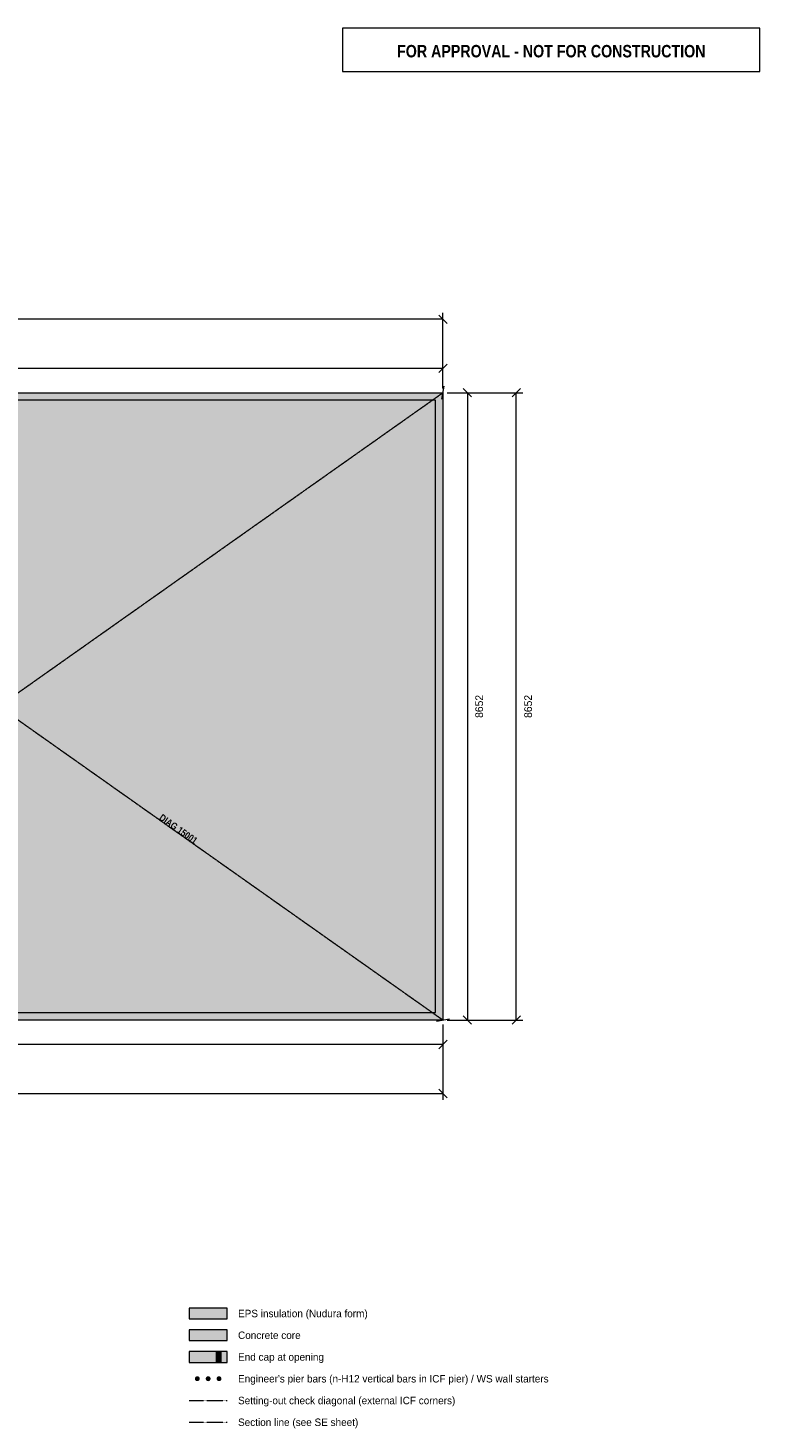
# Model space of a CAD drawing. Header units: millimetres. Extents: x -4149 to 16626, y -5841 to 13683.
# Tile 2 of 2: x 6529 to 16626, y -5627 to 13683. Entities that reach past the tile are written whole.
import ezdxf
from ezdxf.enums import TextEntityAlignment as Align

# ---------------------------------------------------------------- set-up
doc = ezdxf.new("R2010")
doc.units = ezdxf.units.MM
doc.linetypes.add('DASHED', pattern=[1.524, 1.27, -0.254])
for name, color, linetype in [('FILL-C_9E1A1A', 7, 'Continuous'), ('FILL-C_B2B2B5', 7, 'Continuous'), ('FILL-EPS', 7, 'Continuous'), ('FILL-TEAL_DK', 7, 'Continuous'), ('FILL-WHITE', 7, 'Continuous'), ('LINE-C_85297A', 7, 'Continuous'), ('LINE-C_85297A-DASH', 7, 'DASHED'), ('LINE-INK', 7, 'Continuous'), ('LINE-RED', 7, 'Continuous'), ('LINE-RED-DASH', 7, 'DASHED'), ('LINE-STEEL_GREY', 7, 'Continuous'), ('LINE-TEAL_DK', 7, 'Continuous'), ('TEXT-C_85297A', 7, 'Continuous'), ('TEXT-INK', 7, 'Continuous'), ('TEXT-RED', 7, 'Continuous')]:
    doc.layers.add(name, color=color, linetype=linetype)
doc.styles.add('OpenSansCondensed-Bold', font='OpenSansCondensed-Bold.ttf')

msp = doc.modelspace()

# ---------------------------------------------------------------- hatches: boundary and pattern name
at = {"layer": 'FILL-C_9E1A1A', "true_color": 0x9e1a1a}
h = msp.add_hatch(color=24, dxfattribs=at)
h.dxf.hatch_style = 1
h.paths.add_polyline_path([(8898, -4947), (8896, -4938), (8893, -4930), (8888, -4923), (8881, -4918), (8873, -4914), (8864, -4913), (8855, -4914), (8847, -4918), (8840, -4923), (8835, -4930), (8831, -4938), (8830, -4947), (8831, -4956), (8835, -4964), (8840, -4971), (8847, -4976), (8855, -4979), (8864, -4981), (8873, -4979), (8881, -4976), (8888, -4971), (8893, -4964), (8896, -4956)])
h = msp.add_hatch(color=24, dxfattribs=at)
h.dxf.hatch_style = 1
h.paths.add_polyline_path([(9048, -4947), (9046, -4938), (9043, -4930), (9038, -4923), (9031, -4918), (9023, -4914), (9014, -4913), (9005, -4914), (8997, -4918), (8990, -4923), (8985, -4930), (8981, -4938), (8980, -4947), (8981, -4956), (8985, -4964), (8990, -4971), (8997, -4976), (9005, -4979), (9014, -4981), (9023, -4979), (9031, -4976), (9038, -4971), (9043, -4964), (9046, -4956)])
h = msp.add_hatch(color=24, dxfattribs=at)
h.dxf.hatch_style = 1
h.paths.add_polyline_path([(9198, -4947), (9196, -4938), (9193, -4930), (9188, -4923), (9181, -4918), (9173, -4914), (9164, -4913), (9155, -4914), (9147, -4918), (9140, -4923), (9135, -4930), (9131, -4938), (9130, -4947), (9131, -4956), (9135, -4964), (9140, -4971), (9147, -4976), (9155, -4979), (9164, -4981), (9173, -4979), (9181, -4976), (9188, -4971), (9193, -4964), (9196, -4956)])
at = {"layer": 'FILL-C_B2B2B5', "true_color": 0xb2b2b5}
h = msp.add_hatch(color=253, dxfattribs=at)
h.dxf.hatch_style = 1
h.paths.add_polyline_path([(8751, -4422), (9276, -4422), (9276, -4272), (8751, -4272)])
at = {"layer": 'FILL-EPS', "true_color": 0xccffff}
h = msp.add_hatch(color=7, dxfattribs=at)
h.dxf.hatch_style = 1
h.paths.add_polyline_path([(0, 8652), (12252, 8652), (12252, 0), (0, 0)])
h.paths.add_polyline_path([(12151, 102), (12151, 8551), (102, 8551), (102, 102)], flags=0)
h = msp.add_hatch(color=7, dxfattribs=at)
h.dxf.hatch_style = 1
h.paths.add_polyline_path([(8751, -4122), (9276, -4122), (9276, -3972), (8751, -3972)])
h = msp.add_hatch(color=7, dxfattribs=at)
h.dxf.hatch_style = 1
h.paths.add_polyline_path([(8751, -4722), (9276, -4722), (9276, -4572), (8751, -4572)])
at = {"layer": 'FILL-TEAL_DK', "true_color": 0x006b5c}
h = msp.add_hatch(color=126, dxfattribs=at)
h.dxf.hatch_style = 1
h.paths.add_polyline_path([(9126, -4722), (9194, -4722), (9194, -4572), (9126, -4572)])
at = {"layer": 'FILL-WHITE', "true_color": 0xffffff}
h = msp.add_hatch(color=7, dxfattribs=at)
h.dxf.hatch_style = 1
h.paths.add_polyline_path([(8163, 2778), (8886, 2267), (9040, 2485), (8317, 2996)])

# ---------------------------------------------------------------- linework, layer by layer
at = {"layer": 'LINE-C_85297A', "lineweight": 5}
for p, q in [((12239, 8565), (12269, 8743)), ((12164, -15), (12341, 15))]:
    msp.add_line(p, q, dxfattribs=at)
at = {"layer": 'LINE-C_85297A-DASH', "lineweight": 5}
for p, q in [((-1, 8654), (12253, 0)), ((0, 0), (12254, 8654)), ((8751, -5247), (9276, -5247))]:
    msp.add_line(p, q, dxfattribs=at)
at = {"layer": 'LINE-INK', "lineweight": 5}
for p, q in [((12252, 9665), (0, 9665)), ((12311, 9607), (12194, 9723)), ((12252, 8712), (12252, 9755)), ((12252, 8712), (12252, 9080)), ((0, 8990), (12252, 8990)), ((12194, 8932), (12311, 9048)), ((12532, 8711), (12648, 8594)), ((13207, 8594), (13323, 8711)), ((12312, 8652), (12680, 8652)), ((12312, 8652), (13355, 8652)), ((12590, 8652), (12590, 0)), ((13265, 0), (13265, 8652)), ((12312, 0), (12680, 0)), ((12312, 0), (13355, 0)), ((12532, 58), (12648, -58)), ((13207, -58), (13323, 58)), ((12252, -60), (12252, -428)), ((12252, -60), (12252, -1102)), ((12252, -338), (0, -338)), ((12311, -279), (12194, -396)), ((12194, -954), (12311, -1071)), ((0, -1012), (12252, -1012))]:
    msp.add_line(p, q, dxfattribs=at)
for points in [[(0, 0), (0, 8652), (12252, 8652), (12252, 0)], [(102, 102), (12151, 102), (12151, 8551), (102, 8551)], [(8751, -4122), (9276, -4122), (9276, -3972), (8751, -3972)], [(8751, -4722), (9276, -4722), (9276, -4572), (8751, -4572)]]:
    msp.add_lwpolyline(points, close=True, dxfattribs=at)
at = {"layer": 'LINE-RED', "lineweight": 5}
msp.add_lwpolyline([(10867, 13083), (16626, 13083), (16626, 13683), (10867, 13683)], close=True, dxfattribs=at)
at = {"layer": 'LINE-RED-DASH', "lineweight": 5}
msp.add_line((8751, -5547), (9276, -5547), dxfattribs=at)
at = {"layer": 'LINE-STEEL_GREY', "lineweight": 5}
msp.add_lwpolyline([(8751, -4422), (9276, -4422), (9276, -4272), (8751, -4272)], close=True, dxfattribs=at)
at = {"layer": 'LINE-TEAL_DK', "lineweight": 5}
msp.add_lwpolyline([(9126, -4722), (9194, -4722), (9194, -4572), (9126, -4572)], close=True, dxfattribs=at)

# ---------------------------------------------------------------- texts
at = {"layer": 'TEXT-C_85297A', "style": 'OpenSansCondensed-Bold'}
msp.add_text('DIAG 15001', height=95.2, rotation=-35.2304, dxfattribs=at).set_placement((8576, 2596), align=Align.CENTER)
at = {"layer": 'TEXT-INK'}
for p in [(12806, 4326), (13481, 4326)]:
    msp.add_text('8652', height=106.7, rotation=90, dxfattribs=at).set_placement(p, align=Align.CENTER)
for s, p in [('EPS insulation (Nudura form)', (9426, -4099)), ('Concrete core', (9426, -4399)), ('End cap at opening', (9426, -4699)), ("Engineer's pier bars (n-H12 vertical bars in ICF pier) / WS wall starters", (9426, -4999)), ('Setting-out check diagonal (external ICF corners)', (9426, -5299)), ('Section line (see SE sheet)', (9426, -5599))]:
    msp.add_text(s, height=102.87, dxfattribs=at).set_placement(p)
at = {"layer": 'TEXT-RED', "style": 'OpenSansCondensed-Bold'}
msp.add_text('FOR APPROVAL - NOT FOR CONSTRUCTION', height=171.45, dxfattribs=at).set_placement((13747, 13278), align=Align.CENTER)

doc.saveas('drawing.dxf')
